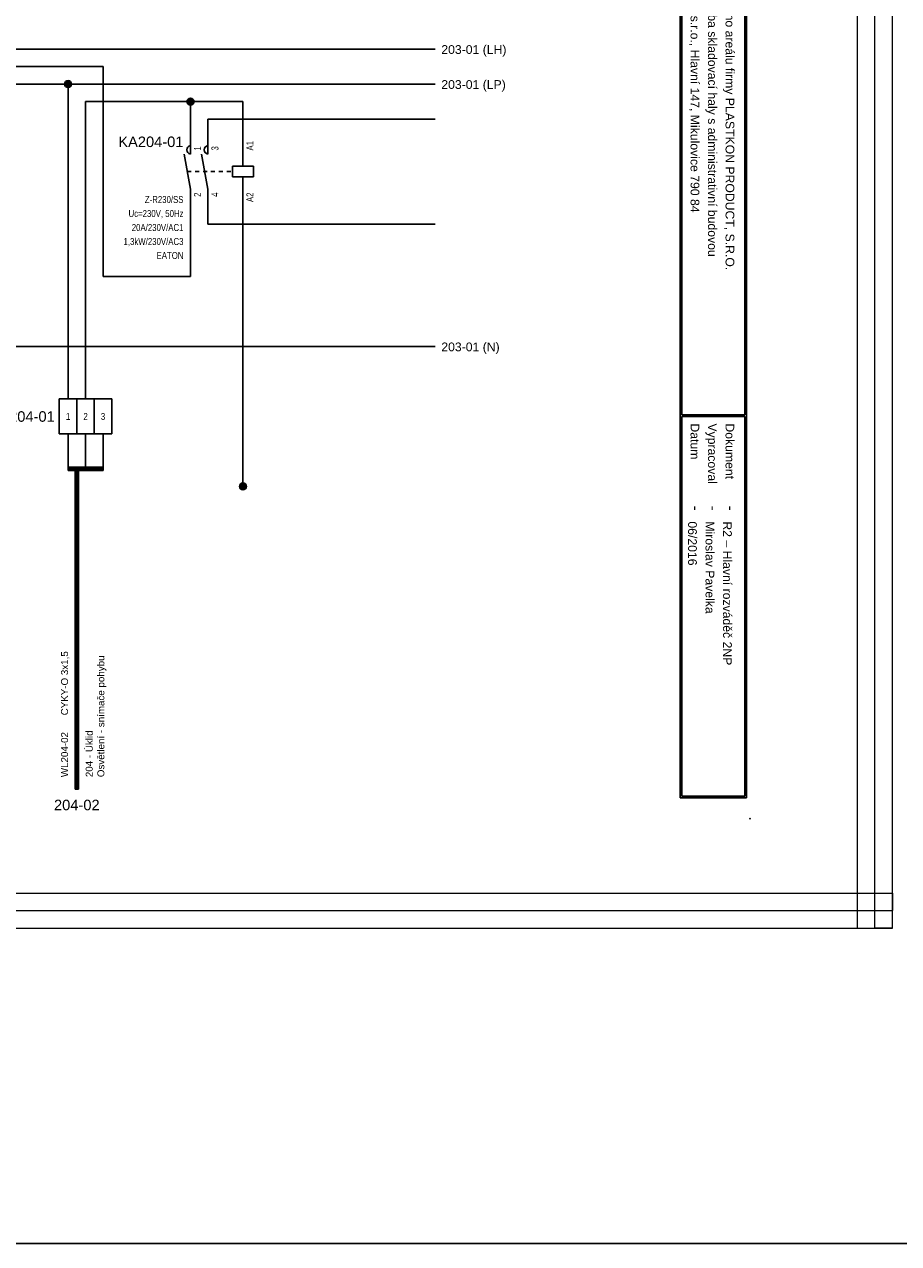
# Model space of a CAD drawing. Extents: x -9495 to -1492, y 3269 to 3834.
# Tile 16 of 44: x -6550 to -6300, y 3269 to 3617. Entities that reach past the tile are written whole.
import ezdxf
from ezdxf.enums import TextEntityAlignment as Align

# ---------------------------------------------------------------- set-up
doc = ezdxf.new("R2010")
doc.units = 0
doc.header["$MEASUREMENT"] = 0
doc.linetypes.add('DASHED', pattern=[0.564444, 0.282222, -0.282222])
for name, color, linetype in [('1-KRESBA', 7, 'Continuous'), ('__Bílá', 7, 'Continuous'), ('__Rudá 010', 10, 'Continuous'), ('__Vínová 220', 220, 'Continuous'), ('__Černá 250', 7, 'Continuous')]:
    doc.layers.add(name, color=color, linetype=linetype)
doc.styles.add('Arial', font='arial.ttf')
doc.styles.add('GENERATED_STYLE_1', font='arial.ttf')

# ---------------------------------------------------------------- blocks, each defined once
blk = doc.blocks.new('BLK_Razítko_malé_pro_rozváděče')
at = {"layer": '__Bílá'}
for p, q in [((15, -1), (15, -20)), ((15, -1), (294, -1)), ((15.5, -1.5), (15.5, -19.5)), ((15.5, -1.5), (184.5, -1.5)), ((184.5, -1.5), (184.5, -19.5)), ((185, -1.5), (185, -19.5)), ((185, -1.5), (293.5, -1.5)), ((293.5, -19.5), (293.5, -1.5)), ((294, -20), (294, -1)), ((15, -20), (294, -20)), ((15.5, -19.5), (184.5, -19.5)), ((185, -19.5), (293.5, -19.5)), ((15, -405), (15, -419)), ((15, -405), (294, -405)), ((15.5, -405.5), (15.5, -418.5)), ((15.5, -405.5), (194.5, -405.5)), ((194.5, -405.5), (194.5, -418.5)), ((195, -405.5), (195, -418.5)), ((195, -405.5), (293.5, -405.5)), ((293.5, -405.5), (293.5, -418.5)), ((294, -405), (294, -419)), ((15, -419), (294, -419)), ((15.5, -418.5), (194.5, -418.5)), ((195, -418.5), (293.5, -418.5))]:
    blk.add_line(p, q, dxfattribs=at)
for p in [(0, 0), (300, 0), (0, -420), (300, -420)]:
    blk.add_point(p, dxfattribs=at)
at = {"layer": '__Bílá', "style": 'Arial'}
for s, height, p in [('-', 3, (38, -7)), ('Dokument', 2.5, (187, -7)), ('-', 3, (210.5, -7)), ('SO/PS', 2.5, (17.5, -12)), ('Vypracoval', 2.5, (187, -12)), ('-', 3, (38, -12)), ('-', 3, (210.5, -12)), ('Investor', 2.5, (17.5, -17)), ('-', 3, (38, -17)), ('Datum', 2.5, (187, -17)), ('-', 3, (210.5, -17)), ('PVLK PROJECT s.r.o. , Langrova 195/33,  787 01 Šumperk', 2.5, (17.5, -411)), ('Copyright © 2012 PVLK', 2.5, (197, -411)), ('Telefon: 773 836 685, mobil: 777 848 204, e-mail: %%Upavelka@pvlk.cz', 2.5, (17.5, -416)), ('Číslo dokumentu .....', 2.5, (197, -416))]:
    blk.add_text(s, height=height, dxfattribs=at).set_placement(p)
at = {"layer": '__Vínová 220', "char_height": 2.5, "attachment_point": 7, "style": 'Arial'}
for s, insert in [('715 0908', (17.5, -7)), ('Rozšíření výrobního areálu firmy PLASTKON PRODUCT, S.R.O.', (42.5, -7.75)), ('R2 – Hlavní rozváděč 2NP', (215, -7.75)), ('SO 02 - Novostavba skladovací haly s administrativní budovou', (42.5, -12.75)), ('Miroslav Pavelka', (215, -12.75)), ('Plastkon product, s.r.o., Hlavní 147, Mikulovice 790 84', (42.5, -17.75)), ('06/2016', (215, -17.75))]:
    blk.add_mtext(s, dxfattribs=dict(at, insert=insert))
at = {"layer": '__Vínová 220', "style": 'Arial'}
blk.add_attdef('ČÍSLO', text='', height=4, dxfattribs=at).set_placement((290, -416), align=Align.RIGHT)
blk = doc.blocks.new('V0109A03')
for p, q in [((5, 10), (0, 10)), ((0, 0), (0, 10)), ((10, 10), (5, 10)), ((5, 0), (5, 10)), ((15, 10), (10, 10)), ((10, 0), (10, 10)), ((15, 0), (15, 10)), ((5, 0), (0, 0)), ((10, 0), (5, 0)), ((15, 0), (10, 0))]:
    blk.add_line(p, q)
at = {"style": 'Arial'}
blk.add_attdef('POPIS', text='', height=3, dxfattribs=at).set_placement((-2, 5), align=Align.RIGHT)
at = {"style": 'Arial', "width": 0.8}
for tag, p in [('S1', (2.5, 5)), ('S2', (7.5, 5)), ('S3', (12.5, 5))]:
    blk.add_attdef(tag, text='', height=2, dxfattribs=at).set_placement(p, align=Align.MIDDLE)
blk = doc.blocks.new('L0001A01')
h = blk.add_hatch(color=256)
edge = h.paths.add_edge_path()
edge.add_arc((0, 0), 1, 0, 360)
blk.add_circle((0, 0), 1)
blk = doc.blocks.new('moe01029')
for p, q in [((0, 5), (0, 10)), ((5, 5), (5, 10)), ((15, 1.5), (15, 10)), ((-1.82, 5), (0, -5)), ((3.18, 5), (5, -5)), ((12, -1.5), (12, 1.5)), ((12, 1.5), (18, 1.5)), ((18, 1.5), (18, -1.5)), ((18, -1.5), (12, -1.5)), ((15, -1.5), (15, -10)), ((0, -5), (0, -10)), ((5, -5), (5, -10))]:
    blk.add_line(p, q)
at = {"linetype": 'DASHED', "ltscale": 4}
blk.add_line((-0.91, 0), (12, 0), dxfattribs=at)
for centre in [(0.15, 6.2), (5.15, 6.2)]:
    blk.add_arc(centre, 1.21, 97.3062, 262.6938)
at = {"style": 'Arial'}
blk.add_attdef('POPIS', text='', height=3, dxfattribs=at).set_placement((-2, 7), align=Align.RIGHT)
at = {"style": 'Arial', "width": 0.8}
for tag, p in [('NO1', (3, 6)), ('NO2', (8, 6)), ('A1', (18, 6))]:
    blk.add_attdef(tag, p, '', height=2, rotation=90, dxfattribs=at)
for tag, p in [('CO1', (3, -6)), ('CO2', (8, -6)), ('A2', (18, -6))]:
    blk.add_attdef(tag, text='', height=2, rotation=90, dxfattribs=at).set_placement(p, align=Align.RIGHT)
for tag, p in [('CÍVKA', (-2, -13)), ('TYP', (-2, -9)), ('AC1(PROUD)', (-2, -17)), ('AC3(VÝKON)', (-2, -21)), ('DOPLŇ1', (-2, -25)), ('DOPLŇ2', (-2, -29))]:
    blk.add_attdef(tag, text='', height=2, dxfattribs=at).set_placement(p, align=Align.RIGHT)
blk = doc.blocks.new('V0085A01')
h = blk.add_hatch(color=256)
edge = h.paths.add_edge_path()
edge.add_arc((0, 0), 1, 0, 360)
blk.add_circle((0, 0), 1)

msp = doc.modelspace()

# ---------------------------------------------------------------- linework, layer by layer
at = {"layer": '1-KRESBA'}
for p, q in [((-6432.5, 3610), (-6707.5, 3610)), ((-6527.5, 3605), (-6637.5, 3605)), ((-6527.5, 3605), (-6527.5, 3545)), ((-6707.5, 3600), (-6432.5, 3600)), ((-6537.5, 3510), (-6537.5, 3600)), ((-6532.5, 3510), (-6532.5, 3595)), ((-6487.5, 3595), (-6532.5, 3595)), ((-6502.5, 3585), (-6502.5, 3595)), ((-6487.5, 3585), (-6487.5, 3595)), ((-6497.5, 3585), (-6497.5, 3590)), ((-6497.5, 3590), (-6432.5, 3590)), ((-6502.5, 3545), (-6502.5, 3565)), ((-6497.5, 3565), (-6497.5, 3560)), ((-6487.5, 3565), (-6487.5, 3485)), ((-6497.5, 3560), (-6432.5, 3560)), ((-6527.5, 3545), (-6502.5, 3545)), ((-6432.5, 3525), (-6707.5, 3525)), ((-6537.5, 3500), (-6537.5, 3490)), ((-6532.5, 3500), (-6532.5, 3490)), ((-6527.5, 3500), (-6527.5, 3490)), ((-6537.5, 3490.5), (-6537.5, 3490)), ((-6537.5, 3490.5), (-6527.5, 3490.5)), ((-6537.5, 3489.5), (-6537.5, 3490)), ((-6537.5, 3490), (-6527.5, 3490)), ((-6537.5, 3489.5), (-6527.5, 3489.5)), ((-6535.5, 3398.43), (-6535.5, 3490.39)), ((-6535.5, 3490.39), (-6535, 3490.39)), ((-6535, 3398.43), (-6535, 3490.39)), ((-6534.5, 3490.39), (-6535, 3490.39)), ((-6534.5, 3398.43), (-6534.5, 3490.39)), ((-6527.5, 3490.5), (-6527.5, 3490)), ((-6527.5, 3489.5), (-6527.5, 3490)), ((-6535.5, 3398.43), (-6535, 3398.43)), ((-6534.5, 3398.43), (-6535, 3398.43))]:
    msp.add_line(p, q, dxfattribs=at)
at = {"layer": '1-KRESBA', "color": 3}
msp.add_lwpolyline([(-9494.98, 3833.62), (-1491.97, 3833.62), (-1491.97, 3268.56), (-9494.98, 3268.56)], close=True, dxfattribs=at)
at = {"layer": '__Vínová 220', "lineweight": 0}
for p, q in [((-6311.8, 3358.74), (-6311.8, 3724.82)), ((-6306.8, 3358.74), (-6306.8, 3724.82)), ((-6301.8, 3358.74), (-6301.8, 3724.82)), ((-6798.21, 3368.74), (-6301.8, 3368.74)), ((-6301.8, 3368.74), (-6301.8, 3363.74)), ((-6798.21, 3363.74), (-6301.8, 3363.74)), ((-6301.8, 3358.74), (-6301.8, 3363.74)), ((-6798.21, 3358.74), (-6301.8, 3358.74)), ((-6311.8, 3358.74), (-6306.8, 3358.74)), ((-6301.8, 3358.74), (-6306.8, 3358.74))]:
    msp.add_line(p, q, dxfattribs=at)

# ---------------------------------------------------------------- block references
at = {"color": 250, "linetype": 'Continuous'}
msp.add_blockref('V0085A01', (-6487.5, 3485), dxfattribs=at)
at = {"layer": '1-KRESBA', "rotation": 270}
msp.add_blockref('BLK_Razítko_malé_pro_rozváděče', (-6342.5, 3690), dxfattribs=at).add_auto_attribs({'ČÍSLO': '23.6'})
at = {"layer": '1-KRESBA', "color": 250, "linetype": 'Continuous'}
for p in [(-6537.5, 3600), (-6502.5, 3595)]:
    msp.add_blockref('L0001A01', p, dxfattribs=at)
at = {"layer": '__Černá 250'}
msp.add_blockref('moe01029', (-6502.5, 3575), dxfattribs=at).add_auto_attribs({'POPIS': 'KA204-01', 'TYP': 'Z-R230/SS', 'CÍVKA': 'Uc=230V, 50Hz', 'AC1(PROUD)': '20A/230V/AC1', 'AC3(VÝKON)': '1,3kW/230V/AC3', 'DOPLŇ1': 'EATON', 'CO1': '2', 'NO1': '1', 'CO2': '4', 'NO2': '3', 'A1': 'A1', 'A2': 'A2'})
ref = msp.add_blockref('V0109A03', (-6540, 3500), dxfattribs=at)
ref.add_attrib('POPIS', 'D204-01', dxfattribs={"layer": '0', "height": 3, "style": 'Arial'}).set_placement((-6541.31, 3503.48), align=Align.RIGHT)
ref.add_attrib('S1', '1', dxfattribs={"layer": '0', "height": 2, "style": 'Arial', "width": 0.8}).set_placement((-6537.5, 3505), align=Align.MIDDLE)
ref.add_attrib('S2', '2', dxfattribs={"layer": '0', "height": 2, "style": 'Arial', "width": 0.8}).set_placement((-6532.5, 3505), align=Align.MIDDLE)
ref.add_attrib('S3', '3', dxfattribs={"layer": '0', "height": 2, "style": 'Arial', "width": 0.8}).set_placement((-6527.5, 3505), align=Align.MIDDLE)

# ---------------------------------------------------------------- texts
at = {"layer": '1-KRESBA', "style": 'Arial'}
for s, p in [('203-01 (LH)', (-6430.78, 3608.62)), ('203-01 (LP)', (-6430.78, 3598.62)), ('203-01 (N)', (-6430.78, 3523.62))]:
    msp.add_text(s, height=2.5, dxfattribs=at).set_placement(p)
at = {"layer": '__Rudá 010', "style": 'Arial'}
for s, p in [('CYKY-O 3x1,5', (-6537.5, 3419.56)), ('WL204-02', (-6537.5, 3401.89))]:
    msp.add_text(s, height=2, rotation=90, dxfattribs=at).set_placement(p)
at = {"layer": '__Rudá 010', "style": 'GENERATED_STYLE_1'}
msp.add_text('204-02', height=3, dxfattribs=at).set_placement((-6535, 3392.43), align=Align.CENTER)
at = {"layer": '__Rudá 010', "insert": (-6532.46, 3401.89), "char_height": 2, "width": 62.8406, "attachment_point": 1, "rotation": 90, "style": 'Arial'}
msp.add_mtext('204 - Úklid\\POsvětlení - snímače pohybu', dxfattribs=at)

doc.saveas('drawing.dxf')
